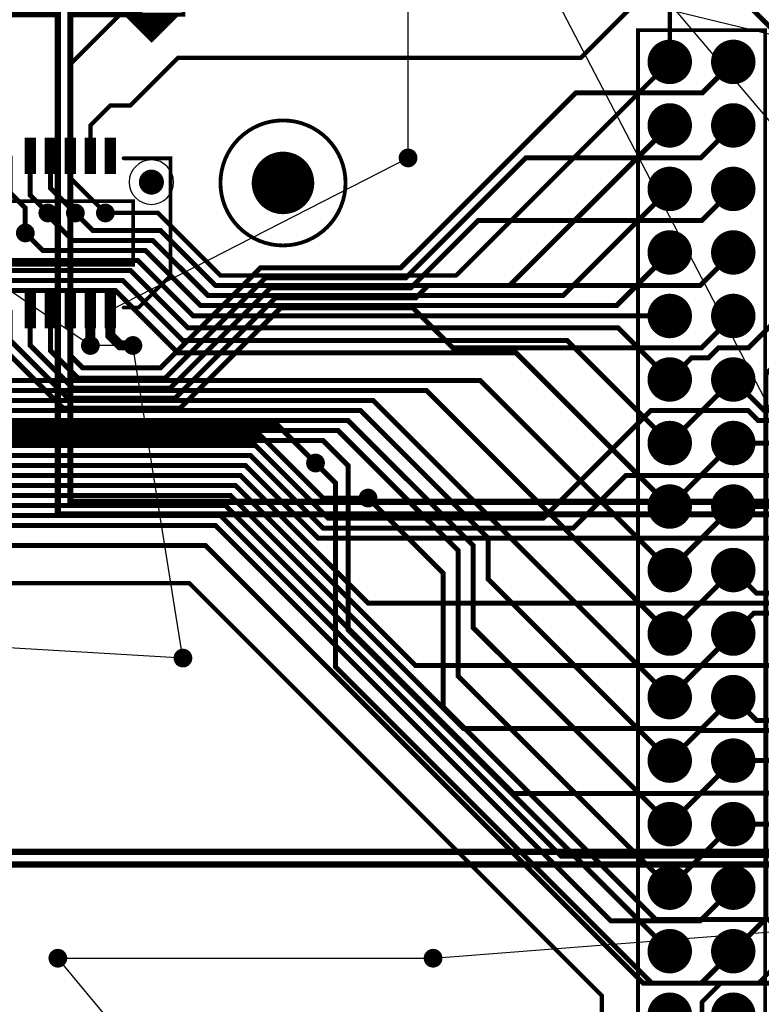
# Model space of a CAD drawing. Extents: x -1 to 210, y -5 to 148.
# Tile 15 of 52: x 61 to 91, y 35 to 75. Entities that reach past the tile are written whole.
import ezdxf
from ezdxf.enums import TextEntityAlignment as Align

# ---------------------------------------------------------------- set-up
doc = ezdxf.new("R2010")
doc.units = 0
for name, pattern in [('KEEPOUT_00011110', [2, 1, 1]), ('POUR_01_-1_0_000000', [2, 1, 1]), ('SIG_117', [2, 1, 1]), ('SIG_12', [2, 1, 1]), ('SIG_123', [2, 1, 1]), ('SIG_124', [2, 1, 1]), ('SIG_125', [2, 1, 1]), ('SIG_126', [2, 1, 1]), ('SIG_127', [2, 1, 1]), ('SIG_128', [2, 1, 1]), ('SIG_129', [2, 1, 1]), ('SIG_13', [2, 1, 1]), ('SIG_134', [2, 1, 1]), ('SIG_17', [2, 1, 1]), ('SIG_193', [2, 1, 1]), ('SIG_194', [2, 1, 1]), ('SIG_195', [2, 1, 1]), ('SIG_196', [2, 1, 1]), ('SIG_197', [2, 1, 1]), ('SIG_198', [2, 1, 1]), ('SIG_199', [2, 1, 1]), ('SIG_200', [2, 1, 1]), ('SIG_201', [2, 1, 1]), ('SIG_202', [2, 1, 1]), ('SIG_203', [2, 1, 1]), ('SIG_204', [2, 1, 1]), ('SIG_205', [2, 1, 1]), ('SIG_206', [2, 1, 1]), ('SIG_207', [2, 1, 1]), ('SIG_208', [2, 1, 1]), ('SIG_209', [2, 1, 1]), ('SIG_210', [2, 1, 1]), ('SIG_246', [2, 1, 1]), ('SIG_247', [2, 1, 1]), ('SIG_6', [2, 1, 1]), ('SIG_7', [2, 1, 1]), ('SIG_73', [2, 1, 1]), ('SIG_86', [2, 1, 1]), ('SIG_87', [2, 1, 1]), ('SIG_9', [2, 1, 1]), ('SIG_94', [2, 1, 1])]:
    doc.linetypes.add(name, pattern=pattern)
for name, color, linetype in [('DRIL_NPLTE_THRU_01', 176, 'CONTINUOUS'), ('DRIL_NPLTE_THRU_02', 255, 'CONTINUOUS'), ('DRIL_NPLTE_THRU_03', 106, 'CONTINUOUS'), ('DRIL_NPLTE_THRU_04', 16, 'CONTINUOUS'), ('DRIL_PLTE_THRU_01', 176, 'CONTINUOUS'), ('DRIL_PLTE_THRU_02', 255, 'CONTINUOUS'), ('DRIL_PLTE_THRU_03', 106, 'CONTINUOUS'), ('DRIL_PLTE_THRU_04', 16, 'CONTINUOUS'), ('DRIL_SYMBOL', 254, 'CONTINUOUS'), ('KEEPOUT_00', 34, 'CONTINUOUS'), ('LINK_00', 57, 'CONTINUOUS'), ('PADS_BOT', 1, 'CONTINUOUS'), ('PADS_INNER', 5, 'CONTINUOUS'), ('PADS_TOP', 5, 'CONTINUOUS'), ('PART_NAME_01', 4, 'CONTINUOUS'), ('PART_TOP_2DLINE_00', 4, 'CONTINUOUS'), ('PART_TOP_2DLINE_01', 4, 'CONTINUOUS'), ('POUR_HEADER_03', 112, 'CONTINUOUS'), ('TRACE_01', 5, 'CONTINUOUS'), ('TRACE_04', 1, 'CONTINUOUS'), ('VIAPTS', 5, 'CONTINUOUS')]:
    doc.layers.add(name, color=color, linetype=linetype)
doc.styles.add('W0$15', font='simplex', dxfattribs={"width": 0.75})

# ---------------------------------------------------------------- blocks, each defined once
blk = doc.blocks.new('POUR_HEADER_5')
at = {"layer": 'POUR_HEADER_03', "linetype": 'POUR_01_-1_0_000000', "const_width": 0.25}
blk.add_lwpolyline([(7.5, -103.5), (-4.5, -103.5), (-4.5, -93.5), (-30.25, -93.5), (-30.25, -103.5), (-130, -103.5), (-130, -72.5), (-14, -72.5), (-14, -58), (-76, -58), (-76, -38.5), (-73.25, -38.5), (-73.25, -18.25), (-63.75, -18.25), (-63.75, -35), (-55.75, -35), (-55.75, -10), (-21, -10), (-21, 0), (-12.75, 0), (-12.75, -5.25), (-17, -5.25), (-17, -10), (33.25, -10)], dxfattribs=at)
blk = doc.blocks.new('POUR_HEADER_6')
at = {"layer": 'POUR_HEADER_03', "linetype": 'POUR_01_-1_0_000000', "const_width": 0.25}
blk.add_lwpolyline([(0, 0), (-62, 0), (-62, 20), (-78, 20), (-78, 49), (-69, 49), (-69, 58.5), (-84, 58.5), (-84, -13.5), (0, -13.5)], close=True, dxfattribs=at)
blk = doc.blocks.new('KEEPOUT_9')
at = {"layer": 'KEEPOUT_00', "linetype": 'KEEPOUT_00011110'}
blk.add_lwpolyline([(-2.5, 0, 1), (2.5, 0, 1)], format="xyb", close=True, dxfattribs=at)
blk = doc.blocks.new('SMOOTH_0$15')
at = {"const_width": 0.075}
blk.add_lwpolyline([(-0.0375, 0, 1), (0.0375, 0, 1)], format="xyb", close=True, dxfattribs=at)
blk = doc.blocks.new('PART_BODY_TOP_32')
at = {"layer": 'KEEPOUT_00', "linetype": 'KEEPOUT_00011110'}
for points in [[(-16.35125, 2.032, 1), (-18.12925, 2.032, 1)], [(18.12925, 2.032, 1), (16.35125, 2.032, 1)]]:
    blk.add_lwpolyline(points, format="xyb", close=True, dxfattribs=at)
at = {"layer": 'PART_TOP_2DLINE_01', "const_width": 0.15}
for points in [[(-15.621, 4.191), (-16.129, 5.207), (-15.113, 5.207), (-15.621, 4.191)], [(-16.129, 2.9845), (-18.00225, 2.9845), (-18.00225, -1.7145), (-16.73225, -2.9845), (-16.129, -2.9845)], [(16.129, 2.9845), (18.00225, 2.9845), (18.00225, -1.7145), (16.73225, -2.9845), (16.129, -2.9845)]]:
    blk.add_lwpolyline(points, dxfattribs=at)
blk.add_lwpolyline([(-16.51, 1.27), (16.51, 1.27), (16.51, -1.27), (-16.51, -1.27)], close=True, dxfattribs=at)
at = {"layer": 'PART_TOP_2DLINE_01'}
for p in [(-16.129, 5.207), (-15.113, 5.207), (-15.621, 4.191), (-15.621, 4.191), (-18.00225, 2.9845), (-16.129, 2.9845), (16.129, 2.9845), (18.00225, 2.9845), (-16.51, 1.27), (16.51, 1.27), (-16.51, -1.27), (16.51, -1.27), (-18.00225, -1.7145), (18.00225, -1.7145), (-16.73225, -2.9845), (-16.129, -2.9845), (16.129, -2.9845), (16.73225, -2.9845)]:
    blk.add_blockref('SMOOTH_0$15', p, dxfattribs=at)
blk = doc.blocks.new('DRIL_HOLE_0')
blk.add_lwpolyline([(0, 0, 1), (0, 0, 1)], format="xyb", close=True)
blk = doc.blocks.new('PAD_0')
blk.add_lwpolyline([(0, 0, 1), (0, 0, 1)], format="xyb", close=True)
blk = doc.blocks.new('PAD_11')
at = {"const_width": 0.4572}
blk.add_lwpolyline([(-0.7239, 0), (0.7239, 0)], dxfattribs=at)
blk = doc.blocks.new('STK_TOP_17')
at = {"layer": 'DRIL_NPLTE_THRU_01'}
blk.add_blockref('DRIL_HOLE_0', (0, 0), dxfattribs=at)
at = {"layer": 'DRIL_NPLTE_THRU_02'}
blk.add_blockref('DRIL_HOLE_0', (0, 0), dxfattribs=at)
at = {"layer": 'DRIL_NPLTE_THRU_03'}
blk.add_blockref('DRIL_HOLE_0', (0, 0), dxfattribs=at)
at = {"layer": 'DRIL_NPLTE_THRU_04'}
blk.add_blockref('DRIL_HOLE_0', (0, 0), dxfattribs=at)
at = {"layer": 'PADS_BOT'}
blk.add_blockref('PAD_0', (0, 0), dxfattribs=at)
at = {"layer": 'PADS_INNER'}
blk.add_blockref('PAD_0', (0, 0), dxfattribs=at)
at = {"layer": 'PADS_TOP', "rotation": 90}
blk.add_blockref('PAD_11', (0, 0), dxfattribs=at)
blk = doc.blocks.new('DRIL_SYMBOL_1')
at = {"layer": 'DRIL_SYMBOL', "const_width": 0.0508}
for points in [[(-0.254, 0), (0.254, 0)], [(0, -0.254), (0, 0.254)]]:
    blk.add_lwpolyline(points, dxfattribs=at)
blk = doc.blocks.new('DRIL_HOLE_1')
at = {"const_width": 0.5}
blk.add_lwpolyline([(-0.25, 0, 1), (0.25, 0, 1)], format="xyb", close=True, dxfattribs=at)
blk.add_blockref('DRIL_SYMBOL_1', (0, 0))
blk = doc.blocks.new('PAD_12')
at = {"const_width": 0.254}
blk.add_lwpolyline([(0, -0.127, 1), (0, 0.127, 1)], format="xyb", close=True, dxfattribs=at)
blk = doc.blocks.new('STK_TOP_18')
at = {"layer": 'DRIL_NPLTE_THRU_01'}
blk.add_blockref('DRIL_HOLE_1', (0, 0), dxfattribs=at)
at = {"layer": 'DRIL_NPLTE_THRU_02'}
blk.add_blockref('DRIL_HOLE_1', (0, 0), dxfattribs=at)
at = {"layer": 'DRIL_NPLTE_THRU_03'}
blk.add_blockref('DRIL_HOLE_1', (0, 0), dxfattribs=at)
at = {"layer": 'DRIL_NPLTE_THRU_04'}
blk.add_blockref('DRIL_HOLE_1', (0, 0), dxfattribs=at)
at = {"layer": 'PADS_BOT'}
blk.add_blockref('PAD_12', (0, 0), dxfattribs=at)
at = {"layer": 'PADS_INNER'}
blk.add_blockref('PAD_12', (0, 0), dxfattribs=at)
at = {"layer": 'PADS_TOP'}
blk.add_blockref('PAD_12', (0, 0), dxfattribs=at)
blk = doc.blocks.new('SYM_TOP_13')
for name, p in [('PART_BODY_TOP_32', (0, 0)), ('STK_TOP_17', (12.4, 3.0861)), ('STK_TOP_17', (13.2, 3.0861)), ('STK_TOP_17', (14, 3.0861)), ('STK_TOP_17', (14.8, 3.0861)), ('STK_TOP_17', (15.6, 3.0861)), ('STK_TOP_18', (17.2402, 2.032)), ('STK_TOP_17', (12.4, -3.0861)), ('STK_TOP_17', (13.2, -3.0861)), ('STK_TOP_17', (14, -3.0861)), ('STK_TOP_17', (14.8, -3.0861)), ('STK_TOP_17', (15.6, -3.0861))]:
    blk.add_blockref(name, p)
blk = doc.blocks.new('PART_TOP_96')
blk.add_blockref('SYM_TOP_13', (0, 0))
blk = doc.blocks.new('PART_BODY_TOP_51')
at = {"layer": 'PART_TOP_2DLINE_00', "const_width": 0.152}
blk.add_lwpolyline([(2.5, 0, 1), (-2.5, 0, 1)], format="xyb", close=True, dxfattribs=at)
blk = doc.blocks.new('DRIL_SYMBOL_2$5')
at = {"layer": 'DRIL_SYMBOL', "const_width": 0.0508}
for points in [[(-0.254, 0), (0.254, 0)], [(0, -0.254), (0, 0.254)]]:
    blk.add_lwpolyline(points, dxfattribs=at)
blk = doc.blocks.new('DRIL_HOLE_2$5')
at = {"const_width": 1.25}
blk.add_lwpolyline([(-0.625, 0, 1), (0.625, 0, 1)], format="xyb", close=True, dxfattribs=at)
blk.add_blockref('DRIL_SYMBOL_2$5', (0, 0))
blk = doc.blocks.new('PAD_19')
at = {"const_width": 0.381}
blk.add_lwpolyline([(0, -0.1905, 1), (0, 0.1905, 1)], format="xyb", close=True, dxfattribs=at)
blk = doc.blocks.new('STK_TOP_32')
at = {"layer": 'DRIL_NPLTE_THRU_01'}
blk.add_blockref('DRIL_HOLE_2$5', (0, 0), dxfattribs=at)
at = {"layer": 'DRIL_NPLTE_THRU_02'}
blk.add_blockref('DRIL_HOLE_2$5', (0, 0), dxfattribs=at)
at = {"layer": 'DRIL_NPLTE_THRU_03'}
blk.add_blockref('DRIL_HOLE_2$5', (0, 0), dxfattribs=at)
at = {"layer": 'DRIL_NPLTE_THRU_04'}
blk.add_blockref('DRIL_HOLE_2$5', (0, 0), dxfattribs=at)
at = {"layer": 'PADS_BOT'}
blk.add_blockref('PAD_19', (0, 0), dxfattribs=at)
at = {"layer": 'PADS_INNER'}
blk.add_blockref('PAD_19', (0, 0), dxfattribs=at)
at = {"layer": 'PADS_TOP'}
blk.add_blockref('PAD_19', (0, 0), dxfattribs=at)
blk = doc.blocks.new('SYM_TOP_32')
for name in ['PART_BODY_TOP_51', 'STK_TOP_32']:
    blk.add_blockref(name, (0, 0))
blk = doc.blocks.new('PART_TOP_197')
blk.add_blockref('SYM_TOP_32', (0, 0))
blk = doc.blocks.new('PART_BODY_TOP_55')
at = {"layer": 'PART_TOP_2DLINE_00', "const_width": 0.15}
blk.add_lwpolyline([(-1.27, -1.27), (54.61, -1.27), (54.61, 3.81), (-1.27, 3.81)], close=True, dxfattribs=at)
at = {"layer": 'PART_TOP_2DLINE_00'}
blk.add_blockref('SMOOTH_0$15', (54.61, 3.81), dxfattribs=at)
blk = doc.blocks.new('PAD_5')
at = {"const_width": 0.889}
blk.add_lwpolyline([(0, -0.4445, 1), (0, 0.4445, 1)], format="xyb", close=True, dxfattribs=at)
blk = doc.blocks.new('STK_TOP_33')
at = {"layer": 'DRIL_PLTE_THRU_01'}
blk.add_blockref('DRIL_HOLE_1', (0, 0), dxfattribs=at)
at = {"layer": 'DRIL_PLTE_THRU_02'}
blk.add_blockref('DRIL_HOLE_1', (0, 0), dxfattribs=at)
at = {"layer": 'DRIL_PLTE_THRU_03'}
blk.add_blockref('DRIL_HOLE_1', (0, 0), dxfattribs=at)
at = {"layer": 'DRIL_PLTE_THRU_04'}
blk.add_blockref('DRIL_HOLE_1', (0, 0), dxfattribs=at)
at = {"layer": 'PADS_BOT'}
blk.add_blockref('PAD_5', (0, 0), dxfattribs=at)
at = {"layer": 'PADS_INNER'}
blk.add_blockref('PAD_5', (0, 0), dxfattribs=at)
at = {"layer": 'PADS_TOP'}
blk.add_blockref('PAD_5', (0, 0), dxfattribs=at)
blk = doc.blocks.new('SYM_TOP_36')
for name, p in [('PART_BODY_TOP_55', (0, 0)), ('STK_TOP_33', (15.24, 2.54)), ('STK_TOP_33', (17.78, 2.54)), ('STK_TOP_33', (20.32, 2.54)), ('STK_TOP_33', (22.86, 2.54)), ('STK_TOP_33', (25.4, 2.54)), ('STK_TOP_33', (27.94, 2.54)), ('STK_TOP_33', (30.48, 2.54)), ('STK_TOP_33', (33.02, 2.54)), ('STK_TOP_33', (35.56, 2.54)), ('STK_TOP_33', (38.1, 2.54)), ('STK_TOP_33', (40.64, 2.54)), ('STK_TOP_33', (43.18, 2.54)), ('STK_TOP_33', (45.72, 2.54)), ('STK_TOP_33', (48.26, 2.54)), ('STK_TOP_33', (50.8, 2.54)), ('STK_TOP_33', (53.34, 2.54)), ('STK_TOP_33', (15.24, 0)), ('STK_TOP_33', (17.78, 0)), ('STK_TOP_33', (20.32, 0)), ('STK_TOP_33', (22.86, 0)), ('STK_TOP_33', (25.4, 0)), ('STK_TOP_33', (27.94, 0)), ('STK_TOP_33', (30.48, 0)), ('STK_TOP_33', (33.02, 0)), ('STK_TOP_33', (35.56, 0)), ('STK_TOP_33', (38.1, 0)), ('STK_TOP_33', (40.64, 0)), ('STK_TOP_33', (43.18, 0)), ('STK_TOP_33', (45.72, 0)), ('STK_TOP_33', (48.26, 0)), ('STK_TOP_33', (50.8, 0)), ('STK_TOP_33', (53.34, 0))]:
    blk.add_blockref(name, p)
blk = doc.blocks.new('PART_TOP_205')
blk.add_blockref('SYM_TOP_36', (0, 0))
blk = doc.blocks.new('PART_BODY_TOP_26')
at = {"layer": 'PART_TOP_2DLINE_00', "const_width": 0.15}
blk.add_lwpolyline([(-1.27, -1.27), (6.35, -1.27), (6.35, 1.27), (-1.27, 1.27)], close=True, dxfattribs=at)
blk.add_lwpolyline([(-1.27, 1.016), (-2.286, 0), (-1.27, -1.016), (-1.27, 0.889), (-2.159, 0), (-1.397, -0.762), (-1.397, 0.635), (-2.032, 0), (-1.524, -0.508), (-1.524, 0.381), (-1.905, 0), (-1.651, -0.254), (-1.651, 0.127), (-1.778, 0), (-1.651, -0.127)], dxfattribs=at)
at = {"layer": 'PART_TOP_2DLINE_00'}
for p in [(-1.27, 1.27), (6.35, 1.27), (-1.27, 1.016), (-1.27, 0.889), (-1.524, 0.381), (-1.397, 0.635), (-2.286, 0), (-2.159, 0), (-2.032, 0), (-1.905, 0), (-1.778, 0), (-1.651, 0.127), (-1.651, -0.127), (-1.651, -0.254), (-1.524, -0.508), (-1.397, -0.762), (-1.27, -1.016), (-1.27, -1.27), (6.35, -1.27)]:
    blk.add_blockref('SMOOTH_0$15', p, dxfattribs=at)
blk = doc.blocks.new('PAD_6')
at = {"const_width": 1.778}
blk.add_lwpolyline([(-0.889, 0), (0.889, 0)], dxfattribs=at)
blk = doc.blocks.new('STK_TOP_8')
at = {"layer": 'DRIL_PLTE_THRU_01'}
blk.add_blockref('DRIL_HOLE_1', (0, 0), dxfattribs=at)
at = {"layer": 'DRIL_PLTE_THRU_02'}
blk.add_blockref('DRIL_HOLE_1', (0, 0), dxfattribs=at)
at = {"layer": 'DRIL_PLTE_THRU_03'}
blk.add_blockref('DRIL_HOLE_1', (0, 0), dxfattribs=at)
at = {"layer": 'DRIL_PLTE_THRU_04'}
blk.add_blockref('DRIL_HOLE_1', (0, 0), dxfattribs=at)
at = {"layer": 'PADS_BOT'}
blk.add_blockref('PAD_6', (0, 0), dxfattribs=at)
at = {"layer": 'PADS_INNER'}
blk.add_blockref('PAD_5', (0, 0), dxfattribs=at)
at = {"layer": 'PADS_TOP'}
blk.add_blockref('PAD_6', (0, 0), dxfattribs=at)
blk = doc.blocks.new('STK_TOP_9')
at = {"layer": 'DRIL_PLTE_THRU_01'}
blk.add_blockref('DRIL_HOLE_1', (0, 0), dxfattribs=at)
at = {"layer": 'DRIL_PLTE_THRU_02'}
blk.add_blockref('DRIL_HOLE_1', (0, 0), dxfattribs=at)
at = {"layer": 'DRIL_PLTE_THRU_03'}
blk.add_blockref('DRIL_HOLE_1', (0, 0), dxfattribs=at)
at = {"layer": 'DRIL_PLTE_THRU_04'}
blk.add_blockref('DRIL_HOLE_1', (0, 0), dxfattribs=at)
at = {"layer": 'PADS_BOT'}
blk.add_blockref('PAD_5', (0, 0), dxfattribs=at)
at = {"layer": 'PADS_INNER'}
blk.add_blockref('PAD_5', (0, 0), dxfattribs=at)
at = {"layer": 'PADS_TOP'}
blk.add_blockref('PAD_5', (0, 0), dxfattribs=at)
blk = doc.blocks.new('SYM_TOP_7')
for name, p in [('PART_BODY_TOP_26', (0, 0)), ('STK_TOP_8', (0, 0)), ('STK_TOP_9', (2.54, 0)), ('STK_TOP_9', (5.08, 0))]:
    blk.add_blockref(name, p)
blk = doc.blocks.new('PART_TOP_255')
blk.add_blockref('SYM_TOP_7', (0, 0))
at = {"layer": 'PART_NAME_01', "style": 'W0$15', "width": 0.75}
blk.add_text('JP101', height=1.05, rotation=-90, dxfattribs=at).set_placement((7.5, 0), align=Align.MIDDLE_CENTER)
blk = doc.blocks.new('SMOOTH_0$2')
at = {"const_width": 0.1}
blk.add_lwpolyline([(-0.05, 0, 1), (0.05, 0, 1)], format="xyb", close=True, dxfattribs=at)
blk = doc.blocks.new('SMOOTH_0$4')
at = {"const_width": 0.2}
blk.add_lwpolyline([(-0.1, 0, 1), (0.1, 0, 1)], format="xyb", close=True, dxfattribs=at)
blk = doc.blocks.new('SMOOTH_0$175')
at = {"const_width": 0.0875}
blk.add_lwpolyline([(-0.04375, 0, 1), (0.04375, 0, 1)], format="xyb", close=True, dxfattribs=at)
blk = doc.blocks.new('DRIL_SYMBOL_0$3')
at = {"layer": 'DRIL_SYMBOL', "const_width": 0.0508}
for points in [[(-0.254, 0), (0.254, 0)], [(0, -0.254), (0, 0.254)]]:
    blk.add_lwpolyline(points, dxfattribs=at)
blk = doc.blocks.new('DRIL_HOLE_0$3')
at = {"const_width": 0.15}
blk.add_lwpolyline([(-0.075, 0, 1), (0.075, 0, 1)], format="xyb", close=True, dxfattribs=at)
blk.add_blockref('DRIL_SYMBOL_0$3', (0, 0))
blk = doc.blocks.new('PAD_34')
at = {"const_width": 0.375}
blk.add_lwpolyline([(0, -0.1875, 1), (0, 0.1875, 1)], format="xyb", close=True, dxfattribs=at)
blk = doc.blocks.new('STK_TOP_3')
at = {"layer": 'DRIL_PLTE_THRU_01'}
blk.add_blockref('DRIL_HOLE_0$3', (0, 0), dxfattribs=at)
at = {"layer": 'DRIL_PLTE_THRU_02'}
blk.add_blockref('DRIL_HOLE_0$3', (0, 0), dxfattribs=at)
at = {"layer": 'DRIL_PLTE_THRU_03'}
blk.add_blockref('DRIL_HOLE_0$3', (0, 0), dxfattribs=at)
at = {"layer": 'DRIL_PLTE_THRU_04'}
blk.add_blockref('DRIL_HOLE_0$3', (0, 0), dxfattribs=at)
at = {"layer": 'PADS_BOT'}
blk.add_blockref('PAD_34', (0, 0), dxfattribs=at)
at = {"layer": 'PADS_INNER'}
blk.add_blockref('PAD_34', (0, 0), dxfattribs=at)
at = {"layer": 'PADS_TOP'}
blk.add_blockref('PAD_34', (0, 0), dxfattribs=at)
blk = doc.blocks.new('SYM_TOP_1')
blk.add_blockref('STK_TOP_3', (0, 0))

msp = doc.modelspace()

# ---------------------------------------------------------------- linework, layer by layer
at = {"layer": 'LINK_00', "linetype": 'SIG_9'}
msp.add_line((54, 114.75), (114.25, 43.5), dxfattribs=at)
at = {"layer": 'LINK_00', "linetype": 'SIG_17'}
msp.add_line((80.75, 79.5), (112.8, 18.05), dxfattribs=at)
at = {"layer": 'LINK_00', "linetype": 'SIG_12'}
for p, q in [((77, 69), (77, 76)), ((169, 55), (83, 76)), ((65.1, 62.914), (77, 69)), ((64.3, 61.5), (55.5, 67.5)), ((66, 61.5), (64.3, 61.5)), ((68, 49), (66, 61.5)), ((68, 49), (51, 50)), ((78, 37), (113.25, 39.75)), ((68, 31), (63, 37)), ((63, 37), (78, 37))]:
    msp.add_line(p, q, dxfattribs=at)
at = {"layer": 'TRACE_01', "linetype": 'SIG_13', "const_width": 0.2}
for points in [[(90, 37.28), (91.3, 38.58), (91.3, 60.35), (92.45, 61.5), (92.45, 72.15), (94.1, 73.8), (95.7, 73.8), (99, 77.1), (99, 80.3), (100.2, 81.5), (105.1, 81.5), (107.2, 83.6), (107.2, 86.8), (108, 87.6), (109.1, 87.6), (109.7, 88.2), (109.7, 103.1)], [(39.5, 62.914), (39.5, 60.7), (46.7, 53.5), (68.9, 53.5), (86.4, 36), (88.72, 36), (90, 37.28)]]:
    msp.add_lwpolyline(points, dxfattribs=at)
at = {"layer": 'TRACE_01', "linetype": 'SIG_87', "const_width": 0.175}
msp.add_lwpolyline([(64.3, 69.086), (64.3, 70.3), (65.1, 71.1), (65.9, 71.1), (67.8, 73), (83.9, 73), (86, 75.1), (86, 83.6), (88.8, 86.4), (98.8, 86.4), (100.7, 88.3), (100.7, 93.8), (101.2, 94.3), (106.36, 94.3), (107.16, 95.1), (107.16, 97.7), (108.46, 99)], dxfattribs=at)
at = {"layer": 'TRACE_01', "linetype": 'SIG_86', "const_width": 0.175}
for points in [[(87.46, 72.84), (87.46, 81.26), (90.9, 84.7), (103.15, 84.7), (103.75, 85.3), (103.75, 87.2), (104.35, 87.8), (106.3, 87.8), (107.2, 88.7), (107.2, 94.49), (108.46, 95.75)], [(63.5, 69.086), (63.5, 72.75), (66.75, 76)], [(63.5, 69.086), (63.5, 68.173), (63.527, 68.173), (64.9, 66.8)]]:
    msp.add_lwpolyline(points, dxfattribs=at)
at = {"layer": 'TRACE_01', "linetype": 'SIG_202', "const_width": 0.2}
for points in [[(89.8, 80.1), (89.8, 75.9), (91.6, 74.1)], [(87.46, 60.14), (88.32, 61), (89, 61), (89.4, 61.4), (90.6, 61.4), (91.6, 62.4), (91.6, 74.1)]]:
    msp.add_lwpolyline(points, dxfattribs=at)
at = {"layer": 'TRACE_01', "linetype": 'SIG_129', "const_width": 0.2}
msp.add_lwpolyline([(63.5, 62.914), (63.5, 61.1), (64, 60.6), (67.1, 60.6), (71.1, 64.6), (76.7, 64.6), (83.7, 71.6), (88.76, 71.6), (90, 72.84)], dxfattribs=at)
at = {"layer": 'TRACE_01', "linetype": 'SIG_128', "const_width": 0.2}
msp.add_lwpolyline([(62.7, 62.914), (62.7, 61.3), (63.8, 60.2), (67.3, 60.2), (71.3, 64.2), (76.9, 64.2), (81.7, 69), (88.7, 69), (90, 70.3)], dxfattribs=at)
at = {"layer": 'TRACE_01', "linetype": 'SIG_7', "const_width": 0.2}
msp.add_lwpolyline([(61.1, 69.086), (61.1, 67.6), (61.7, 67), (61.7, 66)], dxfattribs=at)
at = {"layer": 'TRACE_01', "linetype": 'SIG_125', "const_width": 0.2}
msp.add_lwpolyline([(61.9, 69.086), (61.9, 67.5), (62.6, 66.8)], dxfattribs=at)
at = {"layer": 'TRACE_01', "linetype": 'SIG_127', "const_width": 0.2}
msp.add_lwpolyline([(62.7, 69.086), (62.7, 67.8), (63.7, 66.8)], dxfattribs=at)
at = {"layer": 'TRACE_01', "linetype": 'SIG_126', "const_width": 0.2}
msp.add_lwpolyline([(61.9, 62.914), (61.9, 61.5), (63.6, 59.8), (67.5, 59.8), (71.5, 63.8), (77.1, 63.8), (79.8, 66.5), (88.74, 66.5), (90, 67.76)], dxfattribs=at)
at = {"layer": 'TRACE_01', "linetype": 'SIG_124', "const_width": 0.2}
msp.add_lwpolyline([(61.1, 62.914), (61.1, 61.7), (63.4, 59.4), (67.7, 59.4), (71.7, 63.4), (77.3, 63.4), (77.8, 63.9), (88.68, 63.9), (90, 65.22)], dxfattribs=at)
at = {"layer": 'TRACE_01', "linetype": 'SIG_6', "const_width": 0.2}
msp.add_lwpolyline([(40.3, 62.914), (40.3, 61.9), (47.9, 54.3), (69.3, 54.3), (85.1, 38.5), (88.68, 38.5), (90, 39.82)], dxfattribs=at)
at = {"layer": 'TRACE_01', "linetype": 'SIG_204', "const_width": 0.2}
msp.add_lwpolyline([(41.1, 62.914), (41.1, 61.7), (48.1, 54.7), (69.5, 54.7), (83.12, 41.08), (88.72, 41.08), (90, 42.36)], dxfattribs=at)
at = {"layer": 'TRACE_01', "linetype": 'SIG_206', "const_width": 0.2}
msp.add_lwpolyline([(41.9, 62.914), (41.9, 61.5), (48.3, 55.1), (69.7, 55.1), (81.22, 43.58), (88.68, 43.58), (90, 44.9)], dxfattribs=at)
at = {"layer": 'TRACE_01', "linetype": 'SIG_208', "const_width": 0.2}
msp.add_lwpolyline([(42.7, 62.914), (42.7, 61.3), (48.5, 55.5), (69.9, 55.5), (79.22, 46.18), (88.74, 46.18), (90, 47.44)], dxfattribs=at)
at = {"layer": 'TRACE_01', "linetype": 'SIG_193', "const_width": 0.2}
msp.add_lwpolyline([(43.5, 62.914), (43.5, 61.1), (48.7, 55.9), (70.1, 55.9), (77.3, 48.7), (88.72, 48.7), (90, 49.98)], dxfattribs=at)
at = {"layer": 'TRACE_01', "linetype": 'SIG_195', "const_width": 0.2}
msp.add_lwpolyline([(44.3, 62.914), (44.3, 60.9), (48.9, 56.3), (70.3, 56.3), (75.4, 51.2), (88.68, 51.2), (90, 52.52)], dxfattribs=at)
at = {"layer": 'TRACE_01', "linetype": 'SIG_197', "const_width": 0.2}
msp.add_lwpolyline([(45.1, 62.914), (45.1, 60.7), (49.1, 56.7), (70.5, 56.7), (73.4, 53.8), (88.74, 53.8), (90, 55.06)], dxfattribs=at)
at = {"layer": 'TRACE_01', "linetype": 'SIG_199', "const_width": 0.2}
msp.add_lwpolyline([(45.9, 62.914), (45.9, 60.5), (49.3, 57.1), (70.7, 57.1), (73.6, 54.2), (83.6, 54.2), (85.7, 56.3), (88.7, 56.3), (90, 57.6)], dxfattribs=at)
at = {"layer": 'TRACE_01', "linetype": 'SIG_201', "const_width": 0.2}
msp.add_lwpolyline([(46.7, 62.914), (46.7, 60.3), (49.5, 57.5), (70.9, 57.5), (73.8, 54.6), (82.4, 54.6), (86.7, 58.9), (88.76, 58.9), (90, 60.14)], dxfattribs=at)
at = {"layer": 'TRACE_01', "linetype": 'SIG_246', "const_width": 0.2}
msp.add_lwpolyline([(53.9, 62.914), (53.9, 58.8), (54.8, 57.9), (71.1, 57.9), (73.6, 55.4), (75.4, 55.4)], dxfattribs=at)
at = {"layer": 'TRACE_01', "linetype": 'SIG_247', "const_width": 0.2}
msp.add_lwpolyline([(54.7, 62.914), (54.7, 59.1), (55.5, 58.3), (71.8, 58.3), (73.3, 56.8)], dxfattribs=at)
at = {"layer": 'TRACE_01', "linetype": 'SIG_210', "const_width": 0.2}
msp.add_lwpolyline([(60.3, 62.914), (60.3, 61.9), (63.2, 59), (67.9, 59), (71.9, 63), (77.2, 63), (78.8, 61.4), (88.72, 61.4), (90, 62.68)], dxfattribs=at)
at = {"layer": 'TRACE_01', "linetype": 'SIG_12', "const_width": 0.4}
for points in [[(64.3, 62.914), (64.3, 61.5)], [(65.1, 62.914), (65.1, 61.9), (65.5, 61.5), (66, 61.5)]]:
    msp.add_lwpolyline(points, dxfattribs=at)
at = {"layer": 'TRACE_01', "linetype": 'SIG_73', "const_width": 0.175}
for points in [[(38.75, 59), (45.75, 52), (68.25, 52), (84.75, 35.5), (84.75, 34.5), (85.75, 33.5)], [(88.75, 35.25), (89.5, 36), (91, 36), (91.75, 36.75), (91.75, 49.9)], [(85.75, 33.5), (88.25, 33.5), (88.75, 34), (88.75, 35.25)]]:
    msp.add_lwpolyline(points, dxfattribs=at)
at = {"layer": 'TRACE_04', "linetype": 'SIG_86', "const_width": 0.175}
for points in [[(78.92, 64.3), (87.46, 72.84)], [(78.92, 64.3), (69.5, 64.3), (67, 66.8), (64.9, 66.8)]]:
    msp.add_lwpolyline(points, dxfattribs=at)
at = {"layer": 'TRACE_04', "linetype": 'SIG_123', "const_width": 0.2}
msp.add_lwpolyline([(87.46, 37.28), (74.6, 50.14), (74.6, 56.7), (73.6, 57.7), (59.8, 57.7), (56.6, 60.9), (44.5, 60.9), (39.5, 65.9), (39.5, 70.5)], dxfattribs=at)
at = {"layer": 'TRACE_04', "linetype": 'SIG_205', "const_width": 0.2}
for points in [[(87.46, 42.36), (79.6, 50.22), (79.6, 53.5), (74.6, 58.5), (60.2, 58.5), (57, 61.7), (45.3, 61.7), (41.1, 65.9), (41.1, 70.5)], [(87.46, 42.36), (88.7, 43.6), (110.5, 43.6), (112.8, 45.9), (126.2, 45.9), (130.3, 50), (133.8, 53.5), (134.2, 53.5), (135.3, 53.5)]]:
    msp.add_lwpolyline(points, dxfattribs=at)
at = {"layer": 'TRACE_04', "linetype": 'SIG_209', "const_width": 0.2}
for points in [[(87.46, 47.44), (75.6, 59.3), (60.6, 59.3), (57.4, 62.5), (46.1, 62.5), (42.7, 65.9), (42.7, 70.5)], [(87.46, 47.44), (88.72, 48.7)], [(93.8, 47.7), (92.8, 48.7), (91.6, 48.7), (88.72, 48.7)]]:
    msp.add_lwpolyline(points, dxfattribs=at)
at = {"layer": 'TRACE_04', "linetype": 'SIG_196', "const_width": 0.2}
for points in [[(87.46, 52.52), (79.88, 60.1), (61, 60.1), (57.8, 63.3), (46.9, 63.3), (44.3, 65.9), (44.3, 70.5)], [(87.46, 52.52), (88.74, 53.8), (91.6, 53.8), (91.9, 54.1)]]:
    msp.add_lwpolyline(points, dxfattribs=at)
at = {"layer": 'TRACE_04', "linetype": 'SIG_200', "const_width": 0.2}
for points in [[(87.46, 57.6), (83.36, 61.7), (68, 61.7), (65.6, 64.1), (47.7, 64.1), (45.9, 65.9), (45.9, 70.5)], [(87.46, 57.6), (88.76, 58.9)], [(91.685, 58.5), (91, 58.5), (90.6, 58.9), (88.76, 58.9)]]:
    msp.add_lwpolyline(points, dxfattribs=at)
at = {"layer": 'TRACE_04', "linetype": 'SIG_127', "const_width": 0.2}
for points in [[(69.3, 63.9), (81.06, 63.9), (87.46, 70.3)], [(69.3, 63.9), (67.1, 66.1), (64.4, 66.1), (63.7, 66.8)]]:
    msp.add_lwpolyline(points, dxfattribs=at)
at = {"layer": 'TRACE_04', "linetype": 'SIG_203', "const_width": 0.2}
for points in [[(87.46, 39.82), (79, 48.28), (79, 53.3), (74.2, 58.1), (60, 58.1), (56.8, 61.3), (44.9, 61.3), (40.3, 65.9), (40.3, 67.7)], [(87.46, 39.82), (88.74, 41.1), (109.4, 41.1), (112.7, 44.4)]]:
    msp.add_lwpolyline(points, dxfattribs=at)
at = {"layer": 'TRACE_04', "linetype": 'SIG_207', "const_width": 0.2}
for points in [[(87.46, 44.9), (80.2, 52.16), (80.2, 53.8), (75.1, 58.9), (60.4, 58.9), (57.2, 62.1), (45.7, 62.1), (41.9, 65.9), (41.9, 67.7)], [(87.46, 44.9), (88.66, 46.1), (111, 46.1), (113.4, 48.5), (127.6, 48.5), (133.4, 54.3), (145.3, 54.3), (147.1, 56.1)]]:
    msp.add_lwpolyline(points, dxfattribs=at)
at = {"layer": 'TRACE_04', "linetype": 'SIG_194', "const_width": 0.2}
for points in [[(87.46, 49.98), (77.74, 59.7), (60.8, 59.7), (57.6, 62.9), (46.5, 62.9), (43.5, 65.9), (43.5, 67.7)], [(87.46, 49.98), (88.68, 51.2), (109.4, 51.2), (111.8, 53.6), (130.3, 53.6), (132.6, 55.9), (143.4, 55.9), (146.1, 58.6)]]:
    msp.add_lwpolyline(points, dxfattribs=at)
at = {"layer": 'TRACE_04', "linetype": 'SIG_198', "const_width": 0.2}
for points in [[(87.46, 55.06), (81.32, 61.2), (67.8, 61.2), (65.3, 63.7), (47.3, 63.7), (45.1, 65.9), (45.1, 67.7)], [(87.46, 55.06), (88.7, 56.3), (108.2, 56.3), (112.8, 60.9), (115.1, 60.9), (115.3, 61.1), (127.4, 61.1), (127.8, 61.5), (149.12, 61.5), (150.24, 62.62)]]:
    msp.add_lwpolyline(points, dxfattribs=at)
at = {"layer": 'TRACE_04', "linetype": 'SIG_202', "const_width": 0.2}
msp.add_lwpolyline([(87.46, 60.14), (85.4, 62.2), (68.2, 62.2), (65.9, 64.5), (48.1, 64.5), (46.7, 65.9), (46.7, 67.7)], dxfattribs=at)
at = {"layer": 'TRACE_04', "linetype": 'SIG_117', "const_width": 0.2}
msp.add_lwpolyline([(87.46, 62.68), (68.42, 62.68), (66.2, 64.9), (48.5, 64.9), (47.5, 65.9), (47.5, 66.9), (48.3, 67.7)], dxfattribs=at)
at = {"layer": 'TRACE_04', "linetype": 'SIG_125', "const_width": 0.2}
for points in [[(70.5, 63.5), (83.2, 63.5), (87.46, 67.76)], [(70.5, 63.5), (69, 63.5), (66.8, 65.7), (63.6, 65.7), (62.6, 66.7), (62.6, 66.8)]]:
    msp.add_lwpolyline(points, dxfattribs=at)
at = {"layer": 'TRACE_04', "linetype": 'SIG_7', "const_width": 0.2}
for points in [[(68.7, 63.1), (66.5, 65.3), (62.4, 65.3), (61.7, 66)], [(68.7, 63.1), (85.34, 63.1), (87.46, 65.22)]]:
    msp.add_lwpolyline(points, dxfattribs=at)
at = {"layer": 'TRACE_04', "linetype": 'SIG_201', "const_width": 0.2}
msp.add_lwpolyline([(92.851, 58.9), (91.24, 58.9), (90, 60.14)], dxfattribs=at)
at = {"layer": 'TRACE_04', "linetype": 'SIG_195', "const_width": 0.2}
for points in [[(90.92, 51.6), (109.2, 51.6), (111.6, 54), (130.1, 54), (132.4, 56.3), (143.2, 56.3), (145.9, 59), (151.7, 59), (152.78, 60.08)], [(90.92, 51.6), (90, 52.52)]]:
    msp.add_lwpolyline(points, dxfattribs=at)
at = {"layer": 'TRACE_04', "linetype": 'SIG_199', "const_width": 0.2}
msp.add_lwpolyline([(92.4, 56.7), (91.5, 57.6), (91, 57.6), (90, 57.6)], dxfattribs=at)
at = {"layer": 'TRACE_04', "linetype": 'SIG_247', "const_width": 0.2}
msp.add_lwpolyline([(91.75, 36), (86.75, 36), (74.1, 48.65), (74.1, 56), (73.3, 56.8)], dxfattribs=at)
at = {"layer": 'TRACE_04', "linetype": 'SIG_246', "const_width": 0.2}
msp.add_lwpolyline([(120.05, 35.85), (109.3, 35.85), (106.9, 38.25), (91.7, 38.25), (91.4, 38.55), (86.9, 38.55), (78.4, 47.05), (78.4, 52.4), (75.4, 55.4)], dxfattribs=at)
at = {"layer": 'TRACE_04', "linetype": 'SIG_197', "const_width": 0.2}
msp.add_lwpolyline([(96.2, 53.9), (95.9, 54.2), (95.6, 54.5), (92.66, 54.5), (92.1, 55.06), (90, 55.06)], dxfattribs=at)
at = {"layer": 'TRACE_04', "linetype": 'SIG_206', "const_width": 0.2}
msp.add_lwpolyline([(90, 44.9), (111.1, 44.9), (112.5, 46.3), (126, 46.3), (133.1, 53.4), (133.6, 53.9), (135.3, 53.9)], dxfattribs=at)
at = {"layer": 'TRACE_04', "linetype": 'SIG_193', "const_width": 0.2}
msp.add_lwpolyline([(90, 49.98), (90.82, 50.8), (109.6, 50.8), (110.9, 52.1), (114.5, 52.1)], dxfattribs=at)
at = {"layer": 'TRACE_04', "linetype": 'SIG_208', "const_width": 0.2}
msp.add_lwpolyline([(92.4, 46.5), (90.94, 46.5), (90, 47.44)], dxfattribs=at)
at = {"layer": 'TRACE_04', "linetype": 'SIG_204', "const_width": 0.2}
msp.add_lwpolyline([(90, 42.36), (109.96, 42.36), (112.4, 44.8), (115.4, 44.8)], dxfattribs=at)

# ---------------------------------------------------------------- block references
at = {"linetype": 'SIG_94'}
msp.add_blockref('POUR_HEADER_5', (139.5, 113.25), dxfattribs=at)
at = {"linetype": 'SIG_134'}
msp.add_blockref('POUR_HEADER_6', (125, 54.75), dxfattribs=at)
at = {"rotation": 90}
for name, p in [('PART_TOP_255', (66.75, 76)), ('PART_TOP_205', (90, 19.5))]:
    msp.add_blockref(name, p, dxfattribs=at)
for name, p in [('PART_TOP_96', (49.5, 66)), ('PART_TOP_197', (72, 68)), ('KEEPOUT_9', (72, 68))]:
    msp.add_blockref(name, p)
at = {"layer": 'TRACE_01'}
for name, p in [('SMOOTH_0$175', (63.5, 72.75)), ('SMOOTH_0$175', (67.8, 73)), ('SMOOTH_0$175', (83.9, 73)), ('SMOOTH_0$175', (87.46, 72.84)), ('SMOOTH_0$2', (90, 72.84)), ('SMOOTH_0$2', (83.7, 71.6)), ('SMOOTH_0$2', (88.76, 71.6)), ('SMOOTH_0$175', (65.1, 71.1)), ('SMOOTH_0$175', (65.9, 71.1)), ('SMOOTH_0$175', (64.3, 70.3)), ('SMOOTH_0$2', (90, 70.3)), ('SMOOTH_0$2', (61.9, 69.086)), ('SMOOTH_0$2', (62.7, 69.086)), ('SMOOTH_0$175', (63.5, 69.086)), ('SMOOTH_0$175', (63.5, 69.086)), ('SMOOTH_0$175', (64.3, 69.086)), ('SMOOTH_0$2', (81.7, 69)), ('SMOOTH_0$2', (88.7, 69)), ('SMOOTH_0$175', (63.5, 68.173)), ('SMOOTH_0$175', (63.527, 68.173)), ('SMOOTH_0$2', (62.7, 67.8)), ('SMOOTH_0$2', (90, 67.76)), ('SMOOTH_0$2', (61.9, 67.5)), ('SMOOTH_0$2', (61.7, 67)), ('SMOOTH_0$2', (62.6, 66.8)), ('SMOOTH_0$2', (63.7, 66.8)), ('SMOOTH_0$175', (64.9, 66.8)), ('SMOOTH_0$2', (79.8, 66.5)), ('SMOOTH_0$2', (88.74, 66.5)), ('SMOOTH_0$2', (61.7, 66)), ('SMOOTH_0$2', (90, 65.22)), ('SMOOTH_0$2', (71.1, 64.6)), ('SMOOTH_0$2', (76.7, 64.6)), ('SMOOTH_0$2', (71.3, 64.2)), ('SMOOTH_0$2', (76.9, 64.2)), ('SMOOTH_0$2', (71.5, 63.8)), ('SMOOTH_0$2', (77.1, 63.8)), ('SMOOTH_0$2', (77.8, 63.9)), ('SMOOTH_0$2', (88.68, 63.9)), ('SMOOTH_0$2', (71.7, 63.4)), ('SMOOTH_0$2', (77.3, 63.4)), ('SMOOTH_0$2', (61.9, 62.914)), ('SMOOTH_0$2', (62.7, 62.914)), ('SMOOTH_0$2', (63.5, 62.914)), ('SMOOTH_0$4', (64.3, 62.914)), ('SMOOTH_0$4', (65.1, 62.914)), ('SMOOTH_0$2', (71.9, 63)), ('SMOOTH_0$2', (77.2, 63)), ('SMOOTH_0$2', (90, 62.68)), ('SMOOTH_0$4', (65.1, 61.9)), ('SMOOTH_0$2', (61.9, 61.5)), ('SMOOTH_0$4', (64.3, 61.5)), ('SMOOTH_0$4', (65.5, 61.5)), ('SMOOTH_0$4', (66, 61.5)), ('SMOOTH_0$2', (78.8, 61.4)), ('SMOOTH_0$2', (88.72, 61.4)), ('SMOOTH_0$2', (89.4, 61.4)), ('SMOOTH_0$2', (90.6, 61.4)), ('SMOOTH_0$2', (62.7, 61.3)), ('SMOOTH_0$2', (63.5, 61.1)), ('SMOOTH_0$2', (88.32, 61)), ('SMOOTH_0$2', (89, 61)), ('SMOOTH_0$2', (64, 60.6)), ('SMOOTH_0$2', (67.1, 60.6)), ('SMOOTH_0$2', (63.8, 60.2)), ('SMOOTH_0$2', (67.3, 60.2)), ('SMOOTH_0$2', (87.46, 60.14)), ('SMOOTH_0$2', (90, 60.14)), ('SMOOTH_0$2', (63.6, 59.8)), ('SMOOTH_0$2', (67.5, 59.8)), ('SMOOTH_0$2', (63.4, 59.4)), ('SMOOTH_0$2', (67.7, 59.4)), ('SMOOTH_0$2', (63.2, 59)), ('SMOOTH_0$2', (67.9, 59)), ('SMOOTH_0$2', (86.7, 58.9)), ('SMOOTH_0$2', (88.76, 58.9)), ('SMOOTH_0$2', (71.8, 58.3)), ('SMOOTH_0$2', (71.1, 57.9)), ('SMOOTH_0$2', (70.9, 57.5)), ('SMOOTH_0$2', (90, 57.6)), ('SMOOTH_0$2', (70.7, 57.1)), ('SMOOTH_0$2', (70.5, 56.7)), ('SMOOTH_0$2', (73.3, 56.8)), ('SMOOTH_0$2', (70.3, 56.3)), ('SMOOTH_0$2', (85.7, 56.3)), ('SMOOTH_0$2', (88.7, 56.3)), ('SMOOTH_0$2', (70.1, 55.9)), ('SMOOTH_0$2', (69.9, 55.5)), ('SMOOTH_0$2', (69.7, 55.1)), ('SMOOTH_0$2', (73.6, 55.4)), ('SMOOTH_0$2', (75.4, 55.4)), ('SMOOTH_0$2', (90, 55.06)), ('SMOOTH_0$2', (69.5, 54.7)), ('SMOOTH_0$2', (69.3, 54.3)), ('SMOOTH_0$2', (73.8, 54.6)), ('SMOOTH_0$2', (82.4, 54.6)), ('SMOOTH_0$2', (73.6, 54.2)), ('SMOOTH_0$2', (83.6, 54.2)), ('SMOOTH_0$2', (68.9, 53.5)), ('SMOOTH_0$2', (73.4, 53.8)), ('SMOOTH_0$2', (88.74, 53.8)), ('SMOOTH_0$2', (90, 52.52)), ('SMOOTH_0$175', (68.25, 52)), ('SMOOTH_0$2', (75.4, 51.2)), ('SMOOTH_0$2', (88.68, 51.2)), ('SMOOTH_0$2', (90, 49.98)), ('SMOOTH_0$2', (77.3, 48.7)), ('SMOOTH_0$2', (88.72, 48.7)), ('SMOOTH_0$2', (90, 47.44)), ('SMOOTH_0$2', (79.22, 46.18)), ('SMOOTH_0$2', (88.74, 46.18)), ('SMOOTH_0$2', (90, 44.9)), ('SMOOTH_0$2', (81.22, 43.58)), ('SMOOTH_0$2', (88.68, 43.58)), ('SMOOTH_0$2', (90, 42.36)), ('SMOOTH_0$2', (83.12, 41.08)), ('SMOOTH_0$2', (88.72, 41.08)), ('SMOOTH_0$2', (90, 39.82)), ('SMOOTH_0$2', (85.1, 38.5)), ('SMOOTH_0$2', (88.68, 38.5)), ('SMOOTH_0$2', (90, 37.28)), ('SMOOTH_0$2', (90, 37.28)), ('SMOOTH_0$2', (86.4, 36)), ('SMOOTH_0$2', (88.72, 36)), ('SMOOTH_0$175', (89.5, 36)), ('SMOOTH_0$175', (91, 36)), ('SMOOTH_0$175', (84.75, 35.5)), ('SMOOTH_0$175', (88.75, 35.25)), ('SMOOTH_0$175', (88.75, 35.25))]:
    msp.add_blockref(name, p, dxfattribs=at)
at = {"layer": 'TRACE_04'}
for name, p in [('SMOOTH_0$175', (87.46, 72.84)), ('SMOOTH_0$2', (87.46, 70.3)), ('SMOOTH_0$2', (87.46, 67.76)), ('SMOOTH_0$2', (62.6, 66.8)), ('SMOOTH_0$2', (62.6, 66.7)), ('SMOOTH_0$2', (63.7, 66.8)), ('SMOOTH_0$175', (64.9, 66.8)), ('SMOOTH_0$175', (67, 66.8)), ('SMOOTH_0$2', (64.4, 66.1)), ('SMOOTH_0$2', (67.1, 66.1)), ('SMOOTH_0$2', (61.7, 66)), ('SMOOTH_0$2', (63.6, 65.7)), ('SMOOTH_0$2', (66.8, 65.7)), ('SMOOTH_0$2', (62.4, 65.3)), ('SMOOTH_0$2', (66.5, 65.3)), ('SMOOTH_0$2', (66.2, 64.9)), ('SMOOTH_0$2', (87.46, 65.22)), ('SMOOTH_0$2', (65.9, 64.5)), ('SMOOTH_0$2', (65.6, 64.1)), ('SMOOTH_0$175', (69.5, 64.3)), ('SMOOTH_0$175', (78.92, 64.3)), ('SMOOTH_0$175', (78.92, 64.3)), ('SMOOTH_0$2', (65.3, 63.7)), ('SMOOTH_0$2', (69.3, 63.9)), ('SMOOTH_0$2', (69.3, 63.9)), ('SMOOTH_0$2', (81.06, 63.9)), ('SMOOTH_0$2', (69, 63.5)), ('SMOOTH_0$2', (70.5, 63.5)), ('SMOOTH_0$2', (70.5, 63.5)), ('SMOOTH_0$2', (83.2, 63.5)), ('SMOOTH_0$2', (68.7, 63.1)), ('SMOOTH_0$2', (68.7, 63.1)), ('SMOOTH_0$2', (85.34, 63.1)), ('SMOOTH_0$2', (68.42, 62.68)), ('SMOOTH_0$2', (87.46, 62.68)), ('SMOOTH_0$2', (68.2, 62.2)), ('SMOOTH_0$2', (85.4, 62.2)), ('SMOOTH_0$2', (68, 61.7)), ('SMOOTH_0$2', (83.36, 61.7)), ('SMOOTH_0$2', (67.8, 61.2)), ('SMOOTH_0$2', (81.32, 61.2)), ('SMOOTH_0$2', (87.46, 60.14)), ('SMOOTH_0$2', (90, 60.14)), ('SMOOTH_0$2', (79.88, 60.1)), ('SMOOTH_0$2', (77.74, 59.7)), ('SMOOTH_0$2', (75.6, 59.3)), ('SMOOTH_0$2', (75.1, 58.9)), ('SMOOTH_0$2', (88.76, 58.9)), ('SMOOTH_0$2', (88.76, 58.9)), ('SMOOTH_0$2', (90.6, 58.9)), ('SMOOTH_0$2', (74.6, 58.5)), ('SMOOTH_0$2', (91, 58.5)), ('SMOOTH_0$2', (74.2, 58.1)), ('SMOOTH_0$2', (73.6, 57.7)), ('SMOOTH_0$2', (87.46, 57.6)), ('SMOOTH_0$2', (87.46, 57.6)), ('SMOOTH_0$2', (91, 57.6)), ('SMOOTH_0$2', (73.3, 56.8)), ('SMOOTH_0$2', (74.6, 56.7)), ('SMOOTH_0$2', (88.7, 56.3)), ('SMOOTH_0$2', (74.1, 56)), ('SMOOTH_0$2', (75.4, 55.4)), ('SMOOTH_0$2', (87.46, 55.06)), ('SMOOTH_0$2', (87.46, 55.06)), ('SMOOTH_0$2', (79.6, 53.5)), ('SMOOTH_0$2', (80.2, 53.8)), ('SMOOTH_0$2', (88.74, 53.8)), ('SMOOTH_0$2', (79, 53.3)), ('SMOOTH_0$2', (78.4, 52.4)), ('SMOOTH_0$2', (87.46, 52.52)), ('SMOOTH_0$2', (87.46, 52.52)), ('SMOOTH_0$2', (90, 52.52)), ('SMOOTH_0$2', (80.2, 52.16)), ('SMOOTH_0$2', (90.92, 51.6)), ('SMOOTH_0$2', (90.92, 51.6)), ('SMOOTH_0$2', (88.68, 51.2)), ('SMOOTH_0$2', (90.82, 50.8)), ('SMOOTH_0$2', (74.6, 50.14)), ('SMOOTH_0$2', (79.6, 50.22)), ('SMOOTH_0$2', (87.46, 49.98)), ('SMOOTH_0$2', (87.46, 49.98)), ('SMOOTH_0$2', (90, 49.98)), ('SMOOTH_0$2', (74.1, 48.65)), ('SMOOTH_0$2', (88.72, 48.7)), ('SMOOTH_0$2', (79, 48.28)), ('SMOOTH_0$2', (87.46, 47.44)), ('SMOOTH_0$2', (87.46, 47.44)), ('SMOOTH_0$2', (90, 47.44)), ('SMOOTH_0$2', (78.4, 47.05)), ('SMOOTH_0$2', (90.94, 46.5)), ('SMOOTH_0$2', (88.66, 46.1)), ('SMOOTH_0$2', (87.46, 44.9)), ('SMOOTH_0$2', (87.46, 44.9)), ('SMOOTH_0$2', (90, 44.9)), ('SMOOTH_0$2', (88.7, 43.6)), ('SMOOTH_0$2', (87.46, 42.36)), ('SMOOTH_0$2', (87.46, 42.36)), ('SMOOTH_0$2', (90, 42.36)), ('SMOOTH_0$2', (88.74, 41.1)), ('SMOOTH_0$2', (87.46, 39.82)), ('SMOOTH_0$2', (87.46, 39.82)), ('SMOOTH_0$2', (86.9, 38.55)), ('SMOOTH_0$2', (87.46, 37.28)), ('SMOOTH_0$2', (86.75, 36))]:
    msp.add_blockref(name, p, dxfattribs=at)
at = {"layer": 'VIAPTS', "linetype": 'SIG_12'}
for p in [(77, 69), (64.3, 61.5), (66, 61.5), (68, 49), (63, 37), (78, 37)]:
    msp.add_blockref('SYM_TOP_1', p, dxfattribs=at)
at = {"layer": 'VIAPTS', "linetype": 'SIG_125'}
msp.add_blockref('SYM_TOP_1', (62.6, 66.8), dxfattribs=at)
at = {"layer": 'VIAPTS', "linetype": 'SIG_127'}
msp.add_blockref('SYM_TOP_1', (63.7, 66.8), dxfattribs=at)
at = {"layer": 'VIAPTS', "linetype": 'SIG_86'}
msp.add_blockref('SYM_TOP_1', (64.9, 66.8), dxfattribs=at)
at = {"layer": 'VIAPTS', "linetype": 'SIG_7'}
msp.add_blockref('SYM_TOP_1', (61.7, 66), dxfattribs=at)
at = {"layer": 'VIAPTS', "linetype": 'SIG_247'}
msp.add_blockref('SYM_TOP_1', (73.3, 56.8), dxfattribs=at)
at = {"layer": 'VIAPTS', "linetype": 'SIG_246'}
msp.add_blockref('SYM_TOP_1', (75.4, 55.4), dxfattribs=at)

doc.saveas('drawing.dxf')
